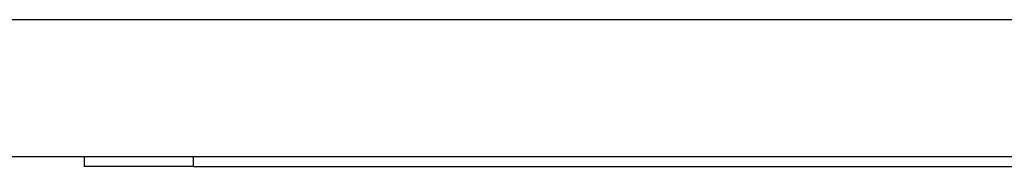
# Model space of a CAD drawing. Header units: inches. Extents: x 12 to 235, y 17 to 142.
# Tile 69 of 117: x 127.698 to 128.407, y 109.786 to 109.892. Entities that reach past the tile are written whole.
import ezdxf

# ---------------------------------------------------------------- set-up
doc = ezdxf.new("R2010")
doc.units = ezdxf.units.IN
doc.header["$MEASUREMENT"] = 0
doc.layers.add('Visible Edges(ANSI)', color=7, linetype='Continuous', lineweight=25)
doc.layers.add('Visible Tangent Edges(ANSI)', color=7, linetype='Continuous', lineweight=25)

msp = doc.modelspace()

# ---------------------------------------------------------------- linework, layer by layer
at = {"layer": 'Visible Edges(ANSI)'}
for p, q in [((129.71993, 109.79322), (95.51421, 109.79322)), ((127.74407, 109.79322), (127.74407, 109.78636)), ((127.82281, 109.78636), (127.74407, 109.78636)), ((127.82281, 109.78636), (129.71307, 109.78636))]:
    msp.add_line(p, q, dxfattribs=at)
at = {"layer": 'Visible Tangent Edges(ANSI)'}
for p, q in [((95.38421, 109.89222), (129.84993, 109.89222)), ((127.82281, 109.78636), (127.82281, 109.79322))]:
    msp.add_line(p, q, dxfattribs=at)

doc.saveas('drawing.dxf')
